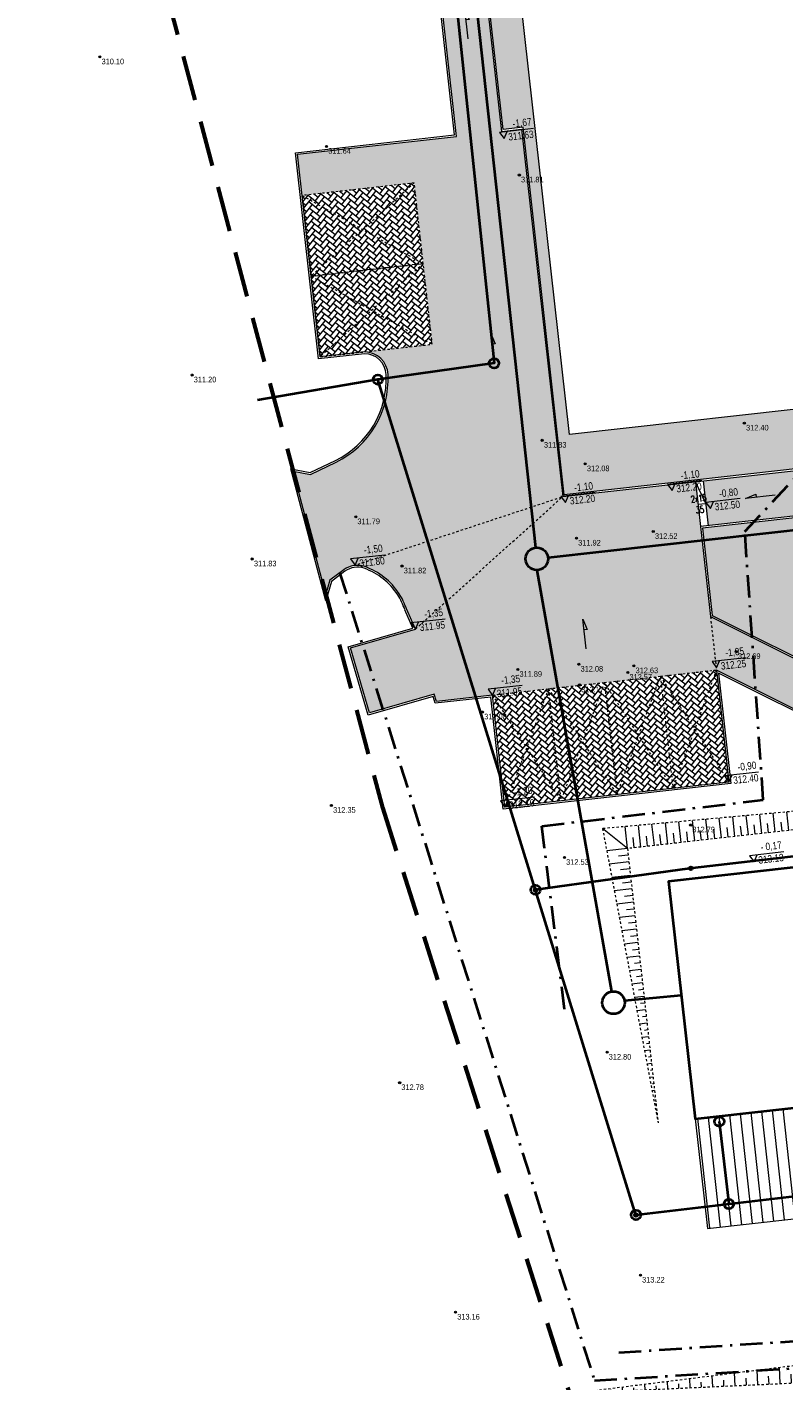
# Model space of a CAD drawing. Header units: metres. Extents: x 6550355 to 6577657, y 5511142 to 5548169.
# Tile 1 of 21: x 6550358 to 6550392, y 5511471 to 5511531. Entities that reach past the tile are written whole.
import ezdxf

# ---------------------------------------------------------------- set-up
doc = ezdxf.new("R2010")
doc.units = ezdxf.units.M
for name, pattern in [('13', [3.5, 2, -0.7, 0.1, -0.7]), ('HIDDEN', [9.524999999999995, 6.349999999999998, -3.174999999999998]), ('LTYPE_13', [100, 67, -33])]:
    doc.linetypes.add(name, pattern=pattern)
doc.layers.get('0').update_dxf_attribs({"lineweight": 0})
for name, color, linetype, lineweight in [('___AZ_BUDYNKI ISTNIEJĄCE', 7, 'Continuous', 15), ('___AZ_BUDYNKI PROJEKTOWANE', 7, 'Continuous', 40), ('___AZ_INSTALACJE', 7, 'Continuous', 40), ('___AZ_OPISY', 7, 'Continuous', 15), ('___AZ_PRZERYWANA', 203, 'HIDDEN', 9), ('___AZ_RZĘDNE PROJ.', 93, 'Continuous', 13), ('___AZ_UTWARDZENIE - KRESKOWANIE', 7, 'Continuous', 9), ('___AZ_UTWARDZENIE TERENU - ZARYS', 7, 'Continuous', 15), ('a_przerywana', 201, 'HIDDEN', 9), ('a_wymiarowanie', 8, 'Continuous', 13), ('wysokosci', 7, 'Continuous', 18)]:
    doc.layers.add(name, color=color, linetype=linetype, lineweight=lineweight)
doc.layers.add('___AZ_GRANICA TERENU', color=7, linetype='Continuous', lineweight=40, true_color=0x4f830c)
doc.layers.add('___AZ_ZIELEŃ', color=7, linetype='Continuous', lineweight=9, true_color=0x74a53b)
doc.styles.add('ARIAL', font='arial.ttf', dxfattribs={"width": 0.8})
doc.styles.get("Standard").update_dxf_attribs({"font": 'arial.ttf'})
pattern_1 = [(45.00000000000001, (15.00000011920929, 0), (3.108624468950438e-15, 28.7368195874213), [60.96000000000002, -20.32]), (135, (29.36839997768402, 14.36839997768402), (3.108624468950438e-15, 28.7368195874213), [60.96000000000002, -20.32])]

# ---------------------------------------------------------------- blocks, each defined once
blk = doc.blocks.new('RTPW01')
at = {"linetype": 'Continuous', "lineweight": 13}
blk.add_hatch(color=0, dxfattribs=at).paths.add_polyline_path([(0, -0.09055385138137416, 1), (0, 0.09055385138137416, 1)])
at = {"color": 0, "linetype": 'Continuous', "lineweight": 13}
blk.add_circle((0, 0), 0.09055385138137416, dxfattribs=at)
blk = doc.blocks.new('A$C35731F4E')
at = {"layer": 'wysokosci', "color": 1}
for p in [(3.230000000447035, -26.12999999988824), (13.28767113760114, -30.09939314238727), (21.83845570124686, -31.36836234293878), (7.320000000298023, -40.23999999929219), (31.82019876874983, -42.37478391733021), (22.85411416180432, -43.13610726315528), (24.7623152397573, -44.18045818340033), (14.58000000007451, -46.52999999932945), (27.78054070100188, -47.18087358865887), (24.37354305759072, -47.47764781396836), (9.990000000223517, -48.39999999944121), (16.63522546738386, -48.7120906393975), (31.46362391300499, -52.50930499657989), (21.77000000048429, -53.29999999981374), (24.48000000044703, -53.0699999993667), (26.65017691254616, -53.43110723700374), (26.91999999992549, -53.13999999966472), (24.51281203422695, -53.98882560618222), (20.2043696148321, -55.18812780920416), (13.5, -59.33000000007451), (29.44000000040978, -60.19999999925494), (23.83999999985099, -61.63999999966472), (25.73000000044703, -70.27999999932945), (16.53000000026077, -71.62999999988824), (27.20999999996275, -80.1699999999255), (19.00999999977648, -81.80999999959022)]:
    blk.add_point(p, dxfattribs=at)
at = {"layer": 'wysokosci', "color": 1, "linetype": 'Continuous', "xscale": 0.5, "yscale": 0.5, "zscale": 0.5}
for p in [(3.230000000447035, -26.12999999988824), (13.28767113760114, -30.09939314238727), (21.83845570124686, -31.36836234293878), (7.320000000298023, -40.23999999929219), (31.82019876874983, -42.37478391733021), (22.85411416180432, -43.13610726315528), (24.7623152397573, -44.18045818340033), (14.58000000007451, -46.52999999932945), (24.37354305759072, -47.47764781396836), (27.78054070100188, -47.18087358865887), (9.990000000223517, -48.39999999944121), (16.63522546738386, -48.7120906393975), (31.46362391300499, -52.50930499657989), (21.77000000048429, -53.29999999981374), (24.48000000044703, -53.0699999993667), (26.65017691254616, -53.43110723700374), (26.91999999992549, -53.13999999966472), (24.51281203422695, -53.98882560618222), (20.2043696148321, -55.18812780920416), (13.5, -59.33000000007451), (29.44000000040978, -60.19999999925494), (23.83999999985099, -61.63999999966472), (25.73000000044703, -70.27999999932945), (16.53000000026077, -71.62999999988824), (27.20999999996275, -80.1699999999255), (19.00999999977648, -81.80999999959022)]:
    blk.add_blockref('RTPW01', p, dxfattribs=at)
at = {"layer": 'wysokosci', "color": 1, "lineweight": 5, "width": 0.9}
for s, p in [('310.10', (3.305000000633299, -26.45500000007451)), ('311.64', (13.3626711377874, -30.42439314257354)), ('311.81', (21.91345570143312, -31.69336234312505)), ('311.20', (7.395000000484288, -40.56499999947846)), ('312.40', (31.8951987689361, -42.69978391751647)), ('311.83', (22.92911416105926, -43.46110726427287)), ('312.08', (24.83731523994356, -44.5054581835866)), ('311.79', (14.65500000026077, -46.85499999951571)), ('312.52', (27.85554070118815, -47.50587358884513)), ('311.92', (24.44854305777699, -47.80264781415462)), ('311.83', (10.06500000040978, -48.72499999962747)), ('311.82', (16.71022546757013, -49.03709063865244)), ('312.69', (31.53862391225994, -52.83430499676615)), ('311.89', (21.84499999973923, -53.625)), ('312.08', (24.5550000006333, -53.39499999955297)), ('312.63', (26.99500000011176, -53.46499999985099)), ('312.57', (26.72517691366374, -53.75610723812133)), ('312.17', (24.58781203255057, -54.3138256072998)), ('312.08', (20.27936961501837, -55.51312780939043)), ('312.35', (13.57500000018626, -59.65500000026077)), ('312.79', (29.51500000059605, -60.52499999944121)), ('312.53', (23.91500000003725, -61.96499999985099)), ('312.80', (25.8050000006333, -70.60499999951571)), ('312.78', (16.60500000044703, -71.9550000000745)), ('313.22', (27.28500000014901, -80.49499999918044)), ('313.16', (19.08499999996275, -82.13499999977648))]:
    blk.add_text(s, height=0.25, dxfattribs=at).set_placement(p)
blk = doc.blocks.new('A$C5D79304D')
at = {"layer": '___AZ_UTWARDZENIE - KRESKOWANIE', "true_color": 0x666666}
h = blk.add_hatch(dxfattribs=at)
h.set_pattern_fill('AR-HBONE', color=251, scale=0.3, angle=-7.951386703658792e-16)
h.set_pattern_definition([(45.00000000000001, (15.00000011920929, 0), (4.440892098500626e-15, 43.10522938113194), [91.44, -30.48]), (135, (36.55259990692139, 21.55259990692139), (4.440892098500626e-15, 43.10522938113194), [91.44000000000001, -30.48])])
edge = h.paths.add_edge_path()
edge.add_line((245.9840207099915, -1650.631226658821), (275.7888635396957, -1850.631226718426))
edge.add_line((275.7888637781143, -1850.631226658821), (1563.928498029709, -1850.631226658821))
edge.add_line((1563.92849779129, -1850.631226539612), (1563.928497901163, -3159.419151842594))
edge.add_line((1563.9284979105, -3159.419151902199), (853.9284978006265, -3159.419151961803))
edge.add_line((853.9284979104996, -3159.419151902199), (853.9284978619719, -3343.419151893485))
edge.add_line((853.9284980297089, -3343.419151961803), (1353.928497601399, -3343.419151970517))
edge.add_line((1353.928497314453, -3343.419151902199), (1353.928497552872, -4063.419151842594))
edge.add_line((1353.928497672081, -4063.419151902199), (1051.598039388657, -4063.419151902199))
edge.add_arc((1039.299083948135, -4167.684347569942), 104.9880722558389, -5.115907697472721e-13, 83.27256896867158, ccw=False)
edge.add_arc((734.8022977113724, -4149.481623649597), 409.8892394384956, 289.5663676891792, 357.4547212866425, ccw=False)
edge.add_line((872.0736011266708, -4535.701480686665), (752.3508771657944, -4577.321087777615))
edge.add_line((752.3508771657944, -4577.321087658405), (678.9381740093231, -4554.281351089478))
edge.add_line((678.9381740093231, -4554.281351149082), (761.2465462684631, -5112.391314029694))
edge.add_line((761.2465461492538, -5112.391314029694), (785.8141452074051, -5052.991798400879))
edge.add_line((785.8141452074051, -5052.991798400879), (852.9171494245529, -5013.820810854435))
edge.add_arc((903.3307222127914, -5100.183254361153), 99.99999981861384, 64.20278778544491, 120.273996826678, ccw=False)
edge.add_arc((816.2811270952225, -5280.25578558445), 300.0093707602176, 26.332809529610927, 64.20107842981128, ccw=False)
edge.add_line((1085.159295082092, -5147.176285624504), (1109.606093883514, -5217.26248395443))
edge.add_line((1109.606093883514, -5217.262484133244), (1139.554884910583, -5310.871558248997))
edge.add_line((1139.554885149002, -5310.871558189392), (843.9001257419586, -5361.746534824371))
edge.add_line((843.9001257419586, -5361.746534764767), (894.77510201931, -5657.401293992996))
edge.add_line((894.7751017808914, -5657.401294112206), (1190.429861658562, -5606.526319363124))
edge.add_line((1190.429861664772, -5606.526319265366), (1196.089911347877, -5639.419124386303))
edge.add_line((1196.089911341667, -5639.419124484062), (1446.089911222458, -5639.419124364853))
edge.add_line((1446.089911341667, -5639.419124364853), (2446.089911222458, -5639.419124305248))
edge.add_line((2446.089911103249, -5639.419124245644), (3485.928499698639, -6312.41912484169))
edge.add_line((3485.928499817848, -6312.41912484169), (3685.928499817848, -6312.419125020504))
edge.add_line((3685.928499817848, -6312.419125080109), (3685.928499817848, -4644.419124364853))
edge.add_line((3685.928499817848, -4644.419124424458), (3450.928499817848, -4644.42272746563))
edge.add_line((3450.928499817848, -4644.422727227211), (3450.928499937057, -4999.419124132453))
edge.add_line((3450.928499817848, -4999.419124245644), (3485.92849957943, -4999.419124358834))
edge.add_line((3485.92849957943, -4999.419124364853), (3485.928499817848, -6074.184926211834))
edge.add_line((3485.928499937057, -6074.184926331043), (2446.089911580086, -5401.184925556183))
edge.add_line((2446.089911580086, -5401.184925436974), (2446.089911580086, -4799.419124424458))
edge.add_line((2446.089911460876, -4799.419124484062), (1853.928497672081, -4799.419124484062))
edge.add_line((1853.92849779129, -4799.419124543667), (1853.92849779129, -3159.419152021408))
edge.add_line((1853.928497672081, -3159.419151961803), (1763.928497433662, -3159.419151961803))
edge.add_line((1763.928497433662, -3159.419152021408), (1763.92849779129, -1850.631226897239))
edge.add_line((1763.9284979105, -1850.631226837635), (1947.633176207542, -1850.631224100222))
edge.add_line((1947.633176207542, -1850.631224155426), (1947.633176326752, -1858.631226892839))
edge.add_line((1947.633176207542, -1858.631226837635), (1947.633175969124, -1859.419152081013))
edge.add_line((1947.633176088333, -1859.419151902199), (1993.928497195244, -2149.419151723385))
edge.add_line((1993.928497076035, -2149.419151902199), (1993.928497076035, -2154.419152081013))
edge.add_line((1993.928497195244, -2154.419151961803), (2413.92849779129, -2154.419151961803))
edge.add_line((2413.92849779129, -2154.419151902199), (2413.92849779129, -1259.419123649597))
edge.add_line((2413.928497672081, -1259.419123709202), (6813.428499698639, -1259.419123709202))
edge.add_line((6813.428499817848, -1259.419123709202), (6813.428500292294, -3249.422723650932))
edge.add_line((6813.428500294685, -3249.422723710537), (7063.432399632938, -3249.422723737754))
edge.add_line((7063.432399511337, -3249.422723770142), (7063.432399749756, -1059.422723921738))
edge.add_line((7063.432399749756, -1059.422723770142), (4421.928497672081, -1059.422723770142))
edge.add_line((4421.928497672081, -1059.422723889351), (4421.928497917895, -784.4849790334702))
edge.add_line((4421.928498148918, -784.4849789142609), (4621.928497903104, -784.4849789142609))
edge.add_line((4621.92849779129, -784.4849789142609), (4621.92849779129, -496.7372163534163))
edge.add_line((4621.92849779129, -496.7372164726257), (4121.92849779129, -460.2253903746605))
edge.add_line((4121.92849779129, -460.2253904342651), (4121.928497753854, -1059.422723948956))
edge.add_line((4121.9284979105, -1059.422723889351), (2213.928497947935, -1059.422723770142))
edge.add_line((2213.928497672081, -1059.422723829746), (2213.928497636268, -1650.631226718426))
edge.add_line((2213.928497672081, -1650.63122677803), (245.9840207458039, -1650.631226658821))
h.paths.add_polyline_path([(3485.928499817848, -6347.419125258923), (3685.928499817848, -6347.419125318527), (3685.928499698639, -6547.419124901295), (3485.928499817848, -6547.419125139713)])
h.paths.add_polyline_path([(2481.089911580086, -4799.419124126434), (3130.92849779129, -4799.419124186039), (3130.928497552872, -4999.419124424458), (2481.089911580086, -4999.419124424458)], flags=17)
h.paths.add_polyline_path([(3165.9284979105, -4529.419152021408), (3415.928499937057, -4529.419152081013), (3415.928500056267, -4999.419124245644), (3165.92849779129, -4999.419124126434)], flags=17)
h.paths.add_polyline_path([(3165.92849779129, -3549.419123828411), (3315.928497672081, -3549.419123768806), (3315.92849779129, -3579.419123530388), (3340.928497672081, -3579.419123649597), (3340.92849779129, -3742.419124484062), (3415.928499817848, -3742.419124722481), (3415.92849946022, -4354.419152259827), (3165.928497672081, -4354.419152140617)], flags=17)
h.paths.add_polyline_path([(3165.92849779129, -2874.419151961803), (3485.928499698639, -2874.419151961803), (3485.928499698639, -3234.419123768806), (3165.92849779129, -3234.419123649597)], flags=17)
h.paths.add_polyline_path([(3348.928497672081, -3304.419123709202), (4150.928499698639, -3304.419123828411), (4150.928499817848, -3469.419123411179), (3348.928497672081, -3469.419123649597)], flags=17)
edge = h.paths.add_edge_path()
edge.add_line((3895.928499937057, -3504.419123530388), (3895.928500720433, -3734.419124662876))
edge.add_line((3895.928500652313, -3734.419124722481), (5625.928499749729, -3734.419124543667))
edge.add_line((5625.928499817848, -3734.419124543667), (5625.928499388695, -4454.419124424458))
edge.add_line((5625.92849946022, -4454.419124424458), (5725.928499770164, -4454.419124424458))
edge.add_line((5725.92849957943, -4454.419124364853), (5725.928499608, -4744.419124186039))
edge.add_line((5725.928499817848, -4744.419124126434), (5120.928505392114, -4744.419124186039))
edge.add_line((5120.928505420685, -4744.419124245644), (5120.928506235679, -6795.419124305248))
edge.add_line((5120.92850625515, -6795.419124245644), (5270.928505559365, -6795.41912425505))
edge.add_line((5270.928505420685, -6795.419124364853), (5270.928505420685, -4894.419124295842))
edge.add_line((5270.928505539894, -4894.419124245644), (5875.928499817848, -4894.419124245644))
edge.add_line((5875.928499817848, -4894.419124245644), (5875.928500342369, -4454.419124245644))
edge.add_line((5875.928500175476, -4454.419124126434), (5975.928499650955, -4454.419124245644))
edge.add_line((5975.92849957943, -4454.419124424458), (5975.92849946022, -4100.695097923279))
edge.add_arc((6082.380986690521, -4103.675271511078), 106.4941944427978, 91.43010910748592, 178.3964040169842, ccw=False)
edge.add_line((6079.723155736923, -3997.214248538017), (6158.33080804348, -3997.214248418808))
edge.add_arc((6158.134976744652, -4097.328912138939), 100.1148552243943, 5.631647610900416, 89.88792566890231, ccw=False)
edge.add_line((6257.766612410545, -4087.504380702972), (6265.150799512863, -4162.72875136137))
edge.add_line((6265.150799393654, -4162.72875136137), (6855.469655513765, -4396.721863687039))
edge.add_arc((7315.840459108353, -3950.894449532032), 640.8614202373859, 191.9169717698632, 224.0805507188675, ccw=False)
edge.add_line((6688.790972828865, -4083.228502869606), (7070.92849957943, -4083.228503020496))
edge.add_line((7070.92849946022, -4083.22850304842), (7070.928499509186, -3479.419123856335))
edge.add_line((7070.92849957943, -3479.419123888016), (5600.928499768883, -3479.419123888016))
edge.add_line((5600.928499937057, -3479.419123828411), (5600.928499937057, -3304.419123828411))
edge.add_line((5600.928499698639, -3304.419123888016), (4640.928499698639, -3304.41912394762))
edge.add_line((4640.928499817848, -3304.419123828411), (4640.928499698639, -3469.419123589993))
edge.add_line((4640.928499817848, -3469.419123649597), (4675.928499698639, -3469.419123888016))
edge.add_line((4675.92849946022, -3469.41912394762), (4675.928499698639, -3504.41912406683))
edge.add_line((4675.928499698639, -3504.41912394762), (3895.928499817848, -3504.419123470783))
at = {"layer": '___AZ_UTWARDZENIE - KRESKOWANIE', "true_color": 0x3ca2e7}
h = blk.add_hatch(dxfattribs=at)
h.set_pattern_fill('AR-HBONE', color=153, scale=0.2, angle=-7.951386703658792e-16)
h.set_pattern_definition(pattern_1)
h.paths.add_polyline_path([(853.9284980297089, -3343.419151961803), (1353.92849779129, -3343.419151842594), (1353.928497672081, -4063.419151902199), (853.9284979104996, -4063.41915178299)])
at = {"layer": '___AZ_UTWARDZENIE - KRESKOWANIE', "true_color": 0x7a7a7a}
h = blk.add_hatch(dxfattribs=at)
h.set_pattern_fill('AR-HBONE', color=8, scale=0.2, angle=-7.951386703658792e-16)
h.set_pattern_definition(pattern_1)
h.paths.add_polyline_path([(1446.089911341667, -5639.419124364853), (2446.089911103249, -5639.419124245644), (2446.089911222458, -6139.419124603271), (1446.089911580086, -6139.419124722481)])
at = {"layer": '___AZ_UTWARDZENIE - KRESKOWANIE'}
h = blk.add_hatch(dxfattribs=at)
h.set_pattern_fill('ANSI31', color=256, scale=15, angle=45)
h.set_pattern_definition([(90, (1.192092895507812e-07, 0), (-47.62500000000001, 1.06581410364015e-14), [])])
h.paths.add_polyline_path([(4130.92849957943, -7607.419124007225), (2130.92849946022, -7607.419124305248), (2130.92849957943, -8097.419124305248), (5120.928499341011, -8097.419124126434), (5120.928499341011, -7947.419123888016), (4130.92849957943, -7947.419124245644)])
at = {"layer": '___AZ_ZIELEŃ'}
h = blk.add_hatch(dxfattribs=at)
h.set_pattern_fill('GRASS', color=256, scale=2.000000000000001, angle=-1.590277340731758e-15)
h.set_pattern_definition([(90, (1.192092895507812e-07, 1.192092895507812e-07), (-35.92102448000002, 35.92102448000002), [9.525000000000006, -62.31704896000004]), (45.00000000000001, (1.192092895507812e-07, 1.192092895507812e-07), (-35.92102448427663, 35.92102448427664), [9.525000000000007, -41.27500000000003]), (135, (1.192092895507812e-07, 1.192092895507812e-07), (-35.92102448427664, -35.92102448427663), [9.525000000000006, -41.27500000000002])])
h.paths.add_polyline_path([(1867.489242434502, -1859.419152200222), (1867.489242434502, -1858.631226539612), (1771.92849779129, -1858.631226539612), (1771.92849779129, -3151.419152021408), (1861.9284979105, -3151.419151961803), (1861.92849779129, -4791.419124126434), (3157.928497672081, -4791.419124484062), (3157.928497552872, -4529.419151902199), (1913.928497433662, -4529.419151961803), (1913.92849779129, -2154.419152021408), (1913.92849779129, -2149.419151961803), (1867.48924267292, -2149.419152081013)])
h.paths.add_polyline_path([(2421.92849779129, -1267.419123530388), (2421.9284979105, -2154.41915178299), (3207.92849779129, -2154.419151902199), (3207.928497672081, -2301.41915345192), (3485.928499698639, -2301.419153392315), (3485.92849957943, -1267.419123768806)])
h.paths.add_polyline_path([(2454.089911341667, -5007.419124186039), (2454.089911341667, -5396.833284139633), (3477.928499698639, -6059.477831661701), (3477.928500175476, -5007.419124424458)])
h.paths.add_polyline_path([(3693.928499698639, -4644.419124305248), (4130.928498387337, -4644.419124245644), (4130.928498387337, -6547.419124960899), (3693.928499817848, -6547.419124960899)])
h.paths.add_polyline_path([(4765.928501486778, -4644.419124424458), (4765.92849957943, -6095.419125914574), (5112.928505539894, -6095.419126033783), (5112.928505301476, -4736.419124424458), (5717.928499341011, -4736.419124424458), (5717.92849957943, -4462.419124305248), (5625.928499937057, -4462.419124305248), (5625.928499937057, -4644.419124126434)])
h.paths.add_polyline_path([(5608.928499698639, -3304.419123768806), (6405.928499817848, -3304.419123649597), (6405.928499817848, -3471.419123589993), (5608.92849957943, -3471.419123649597)])
h.paths.add_polyline_path([(3348.92849779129, -3504.419123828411), (3860.928499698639, -3504.419123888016), (3860.92849957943, -3734.41912484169), (3348.928497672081, -3734.41912484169)])
at = {"ltscale": 0.05}
blk.add_lwpolyline([(2446.089911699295, -4899.419124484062), (2481.089911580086, -4899.419124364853), (2446.089911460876, -4799.419124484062)], dxfattribs=at)
at = {"layer": '___AZ_BUDYNKI ISTNIEJĄCE'}
blk.add_lwpolyline([(1913.92849779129, -2154.419152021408), (3207.92849779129, -2154.419151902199), (3207.928497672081, -2551.419151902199), (3165.92849779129, -2551.419152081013), (3165.9284979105, -4529.419152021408), (1913.928497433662, -4529.419151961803)], close=True, dxfattribs=at)
at = {"layer": '___AZ_BUDYNKI PROJEKTOWANE'}
blk.add_lwpolyline([(3415.928499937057, -3734.419124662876), (3415.928499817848, -4644.419124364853), (4130.928499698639, -4644.419124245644), (4130.928498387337, -6547.419124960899), (2130.928499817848, -6547.419125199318), (2130.92849946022, -7607.419124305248), (4130.92849957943, -7607.419124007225), (4130.92849957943, -7947.419124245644), (5120.928499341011, -7947.419123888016), (5120.928505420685, -6095.419124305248), (4765.92849957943, -6095.419125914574), (4765.928501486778, -4644.419124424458), (5625.928499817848, -4644.419124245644), (5625.928499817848, -3734.419124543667)], close=True, dxfattribs=at)
at = {"layer": '___AZ_PRZERYWANA', "ltscale": 0.1}
for points in [[(853.9284977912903, -3703.419151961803), (1353.92849779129, -3703.419152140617), (1353.928497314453, -3343.419151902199), (853.9284979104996, -3343.419151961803), (853.9284977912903, -3703.419151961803)], [(853.9284979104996, -3343.419151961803), (1353.92849779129, -3703.419152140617), (853.928497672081, -4063.419151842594)], [(1353.928497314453, -3343.419151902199), (853.9284977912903, -3703.419151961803), (1353.928497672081, -4063.419151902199)], [(853.928497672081, -4063.419151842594), (1353.928497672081, -4063.419151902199), (1353.92849779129, -3703.419152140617), (853.9284977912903, -3703.419151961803), (853.928497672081, -4063.419151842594)], [(2446.089911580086, -5401.184925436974), (2446.089911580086, -5639.419124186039)], [(1446.089911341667, -5639.419124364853), (1696.089911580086, -5639.419124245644), (1696.089911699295, -6139.419124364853)], [(1446.089911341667, -5639.419124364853), (1696.089911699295, -6139.419124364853)], [(1696.089911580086, -5639.419124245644), (1446.089911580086, -6139.419124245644)], [(1696.089911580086, -5639.419124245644), (1946.089911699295, -5639.419124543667), (1946.089911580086, -6139.419124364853)], [(1696.089911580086, -5639.419124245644), (1946.089911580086, -6139.419124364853), (2196.089911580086, -5639.419124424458), (2446.089911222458, -6139.419124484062)], [(2446.089911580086, -5639.419124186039), (2196.089911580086, -6139.419124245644), (1946.089911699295, -5639.419124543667), (1696.089911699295, -6139.419124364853)], [(1946.089911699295, -5639.419124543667), (2196.089911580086, -5639.419124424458), (2196.089911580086, -6139.419124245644)], [(2196.089911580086, -5639.419124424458), (2446.089911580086, -5639.419124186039)]]:
    blk.add_lwpolyline(points, dxfattribs=at)
at = {"layer": '___AZ_PRZERYWANA', "color": 251, "ltscale": 0.1}
for points in [[(899.4249843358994, -5000.259557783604), (1853.92849779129, -4799.419124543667)], [(1139.554885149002, -5310.871558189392), (1853.92849779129, -4799.419124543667)]]:
    blk.add_lwpolyline(points, dxfattribs=at)
at = {"layer": '___AZ_RZĘDNE PROJ.'}
for points in [[(1662.708155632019, -2734.709802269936), (1662.70815551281, -2601.789991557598), (1676.590309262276, -2650.000603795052), (1662.7081553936, -2650.000603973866)], [(1907.336297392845, -3162.793973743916), (1754.892991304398, -3162.793973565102), (1771.927137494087, -3192.297980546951), (1788.961283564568, -3162.793973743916)], [(1617.168310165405, -4177.71799904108), (1617.168309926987, -4044.798188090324), (1631.050463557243, -4093.008800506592), (1617.168309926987, -4093.008800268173)], [(1998.889350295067, -4797.725466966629), (1846.446043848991, -4797.725467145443), (1863.4801902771, -4827.229474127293), (1880.514336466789, -4797.725467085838)], [(2474.590785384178, -4797.003602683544), (2322.147479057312, -4797.003602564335), (2339.181625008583, -4826.507609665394), (2356.21577167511, -4797.003602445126)], [(2635.005017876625, -4895.461429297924), (2482.56171131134, -4895.461429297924), (2499.595857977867, -4924.965436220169), (2516.630004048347, -4895.461429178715)], [(2791.590548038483, -4897.080475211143), (2658.670737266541, -4897.080475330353), (2706.881349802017, -4883.198321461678), (2706.881349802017, -4897.080475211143)], [(1040.662882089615, -4968.948581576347), (888.2195755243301, -4968.948581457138), (905.2537220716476, -4998.452588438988), (922.2878683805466, -4968.948581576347)], [(1274.964044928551, -5281.367551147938), (1122.520738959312, -5281.367551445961), (1139.554885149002, -5310.871558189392), (1156.589031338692, -5281.367551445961)], [(1882.312789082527, -5481.643893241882), (1882.312789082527, -5348.72408246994), (1896.194942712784, -5396.934694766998), (1882.312789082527, -5396.934694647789)], [(1582.236109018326, -5611.38919198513), (1429.79280257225, -5611.38919210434), (1446.826948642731, -5640.893199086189), (1463.86109495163, -5611.389192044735)], [(2583.347092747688, -5600.44308924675), (2430.903786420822, -5600.443089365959), (2447.937932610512, -5629.947096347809), (2464.97207903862, -5600.443089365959)], [(1581.499071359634, -6109.915117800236), (1429.05576479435, -6109.915117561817), (1446.089911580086, -6139.419124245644), (1463.124058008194, -6109.915117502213)], [(2581.499071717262, -6109.915117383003), (2429.055765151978, -6109.915117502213), (2446.089911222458, -6139.419124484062), (2463.124057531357, -6109.915117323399)], [(2653.269599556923, -6474.20967143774), (2500.826293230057, -6474.209671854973), (2517.860439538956, -6503.713678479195), (2534.894585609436, -6474.209671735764)]]:
    blk.add_lwpolyline(points, dxfattribs=at)
at = {"layer": '___AZ_UTWARDZENIE TERENU - ZARYS'}
for points in [[(1109.606093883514, -5217.262484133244), (1109.606093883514, -5217.262484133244, 0.06207187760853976), (1085.159295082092, -5147.176285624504, 0.1667517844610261), (946.8494514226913, -5010.149259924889, 0.2496580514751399), (852.9171494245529, -5013.82081091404), (785.8141452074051, -5052.991798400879), (761.2465461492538, -5112.391314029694), (678.9381740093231, -4554.281351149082), (752.3508771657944, -4577.321087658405), (872.0736011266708, -4535.701480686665, 0.3000838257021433), (1144.038107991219, -4174.911530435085, 0.4000718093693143), (1051.598039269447, -4063.419151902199), (853.928497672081, -4063.419151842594), (853.9284979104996, -3159.419151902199), (1563.928497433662, -3159.419151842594), (1563.92849779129, -1850.631226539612)], [(1101.784575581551, -5218.942914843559, 0.06207187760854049), (1077.989452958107, -5150.724998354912, 0.1667517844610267), (943.3677378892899, -5017.351875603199, 0.2496580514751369), (856.9502356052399, -5020.729806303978), (792.176127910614, -5058.541314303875), (757.5610636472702, -5142.233580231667), (669.1626391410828, -4542.828683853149), (752.2225502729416, -4568.896086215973), (869.4192712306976, -4528.154602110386, 0.3000809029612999), (1136.055446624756, -4174.384527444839, 0.3987651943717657), (1051.118486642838, -4071.419151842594), (845.9284974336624, -4071.419152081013), (845.9284977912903, -3151.419151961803), (1555.92849779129, -3151.419152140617), (1555.92849779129, -1858.631226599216), (276.9810572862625, -1858.631226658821)], [(1101.784575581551, -5218.942914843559, 0.06207187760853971), (1077.989452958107, -5150.724998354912, 0.1667517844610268), (943.3677378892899, -5017.351875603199, 0.2496580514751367), (856.9502356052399, -5020.729806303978), (792.176127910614, -5058.541314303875), (768.6391868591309, -5115.448905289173)]]:
    blk.add_lwpolyline(points, format="xyb", dxfattribs=at)
for points in [[(3157.928497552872, -4529.419151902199), (3157.928497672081, -4791.419124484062), (1861.92849779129, -4791.419124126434), (1861.9284979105, -3151.419151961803), (1771.92849779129, -3151.419152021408), (1771.92849779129, -1858.631226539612), (1947.633176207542, -1858.631226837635), (1947.633176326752, -1850.631226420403), (1763.9284979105, -1850.631226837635), (1763.928497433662, -3159.419152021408), (1853.928497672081, -3159.419151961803), (1853.92849779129, -4799.419124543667), (3165.928497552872, -4799.419124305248), (3165.9284979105, -4529.419152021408)], [(2446.089911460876, -4799.419124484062), (2446.089911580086, -4999.419124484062)], [(2481.089911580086, -4799.419124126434), (2481.089911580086, -4999.419124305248)], [(3485.928499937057, -6074.184926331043), (3485.92849957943, -4999.419124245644), (2446.089911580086, -4999.419124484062), (2446.089911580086, -5401.184925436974), (3485.928499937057, -6074.184926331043)], [(3477.928499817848, -6547.419125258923), (3477.928499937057, -6316.77076625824), (2454.089911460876, -5654.126219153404), (2454.089911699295, -6147.419124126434), (1438.089911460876, -6147.419124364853), (1438.089911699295, -5647.419124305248), (1189.348940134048, -5647.419124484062), (1183.902400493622, -5615.76711088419), (888.2476408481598, -5666.642087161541), (834.6593327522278, -5355.219073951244), (1129.132134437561, -5304.547483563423), (1101.986556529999, -5219.700238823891)], [(3485.928499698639, -6547.419125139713), (3485.928499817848, -6312.41912484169), (2446.089911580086, -5639.419124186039), (2446.089911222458, -6139.419124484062), (1446.089911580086, -6139.419124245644), (1446.089911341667, -5639.419124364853), (1196.089911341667, -5639.419124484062), (1190.429861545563, -5606.526318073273), (894.7751017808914, -5657.401294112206), (843.9001257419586, -5361.746534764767), (1139.554885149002, -5310.871558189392), (1109.606093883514, -5217.262484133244)], [(2130.92849946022, -7607.419124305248), (2130.92849957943, -8097.419124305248), (5120.928499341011, -8097.419124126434), (5120.928499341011, -7947.419123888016)]]:
    blk.add_lwpolyline(points, dxfattribs=at)
blk.add_lwpolyline([(3477.928499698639, -6059.477831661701), (3477.928499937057, -5007.419124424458), (2454.089911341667, -5007.419124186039), (2454.089911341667, -5396.833284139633)], close=True, dxfattribs=at)
at = {"layer": '___AZ_OPISY', "ltscale": 0.05, "insert": (2452.385130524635, -4899.419124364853), "char_height": 30.00000000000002, "width": 73.55599497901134, "attachment_point": 5}
blk.add_mtext('{\\Fsimplex|c238;\\W0.7;2x15\\P35 }', dxfattribs=at)
at = {"layer": '___AZ_RZĘDNE PROJ.', "char_height": 33.00000000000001, "width": 237.1077050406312, "attachment_point": 3, "style": 'ARIAL'}
for s, insert in [('-1,67  ', (1901.28710103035, -3114.27564239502)), ('311.63\\P  ', (1904.325589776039, -3170.251595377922)), ('-1,10  ', (1992.840153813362, -4749.207135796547)), ('312.20\\P  ', (2471.580077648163, -4804.461224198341)), ('-1,10  ', (2468.541588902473, -4748.485271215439)), ('312.20\\P  ', (1995.87864279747, -4805.183088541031)), ('-0,80  ', (2628.95582139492, -4846.943097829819)), ('-1,50  ', (1034.613685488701, -4920.430250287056)), ('312.50\\P  ', (2631.994310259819, -4902.919050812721)), ('311.80\\P  ', (1037.65217423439, -4976.406203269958)), ('-1,35  ', (1268.914848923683, -5232.849220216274)), ('311.95\\P  ', (1271.953337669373, -5288.825172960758)), ('-1,35  ', (1576.186912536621, -5562.870860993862)), ('-1,05\\P  ', (2577.297895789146, -5551.924758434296)), ('311.95\\P  ', (1579.225400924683, -5618.846813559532)), ('312.25\\P  ', (2580.336384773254, -5607.90071117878)), ('-1,20  ', (1575.449875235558, -6061.39678633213)), ('-0,90  ', (2575.449875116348, -6061.396786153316)), ('312.10\\P  ', (1578.488364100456, -6117.372739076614)), ('312.40\\P  ', (2578.48836350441, -6117.372739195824)), ('- 0,17\\P  ', (2647.220403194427, -6425.691340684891)), ('313.13\\P  ', (2650.258891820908, -6481.667293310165))]:
    blk.add_mtext(s, dxfattribs=dict(at, insert=insert))
blk = doc.blocks.new('A$C5B26119D')
at = {"layer": 'a_przerywana', "color": 7, "ltscale": 0.1}
for points in [[(-675.9836349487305, -2208.75497418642), (3456.293305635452, -2479.440172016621), (3461.679577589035, 1472.488295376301)], [(-675.9836349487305, -2208.75497418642), (3156.729532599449, -2159.174269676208), (3461.679577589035, 1472.488295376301)], [(1347.000000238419, 230.6483587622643), (-265, 264.9999999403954), (-165, -1059.999999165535), (-165, -1059.999999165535)], [(1355.000000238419, 165.0000000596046), (-165, 165.0000000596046), (-165, -1059.999999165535)]]:
    blk.add_lwpolyline(points, dxfattribs=at)
at = {"layer": 'a_wymiarowanie', "color": 7}
for points in [[(3454.788294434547, 1390.419724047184), (3461.567709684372, 1390.410484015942)], [(3460.263536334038, 1440.412307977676), (3461.635857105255, 1440.410437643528)], [(3455.849152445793, 1340.418231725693), (3461.499562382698, 1340.410530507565)], [(3446.392265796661, 1290.431074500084), (3461.431415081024, 1290.410576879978)], [(3451.434768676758, 1240.424155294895), (3461.36326777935, 1240.410623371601)], [(3437.996237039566, 1190.442424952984), (3461.295120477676, 1190.410669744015)], [(3429.600208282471, 1090.453775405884), (3461.158825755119, 1090.410762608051)], [(3447.020384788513, 1140.430079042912), (3461.226973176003, 1140.410716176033)], [(3442.606000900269, 1040.436002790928), (3461.090678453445, 1040.410809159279)], [(3421.204179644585, 990.4651258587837), (3461.022531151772, 990.4108554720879)], [(3438.191616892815, 940.4419265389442), (3460.954383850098, 940.4109020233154)], [(3412.808150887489, 890.4764763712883), (3460.886236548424, 890.4109484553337)], [(3404.412122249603, 790.4878267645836), (3460.749941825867, 790.4110413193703)], [(3433.777233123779, 840.4478501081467), (3460.818089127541, 840.410994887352)], [(3429.362849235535, 740.453773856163), (3460.681794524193, 740.4110877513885)], [(3396.016093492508, 690.4991773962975), (3460.613647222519, 690.4111341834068)], [(3424.94846534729, 640.4596975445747), (3460.545499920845, 640.4111806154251)], [(3387.620064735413, 590.5105276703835), (3460.477352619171, 590.4112270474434)], [(3379.224036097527, 490.521878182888), (3460.341057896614, 490.4113200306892)], [(3420.534081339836, 540.4656212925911), (3460.409205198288, 540.4112734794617)], [(3416.119697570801, 440.4715449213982), (3460.272910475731, 440.4113663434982)], [(3370.828007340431, 390.533228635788), (3460.204763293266, 390.4114128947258)], [(3411.705313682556, 340.4774686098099), (3460.136615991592, 340.4114593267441)], [(-165, 165.0000000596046), (-265, 264.9999999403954)], [(-165, 165.0000000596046), (-165, 262.8690048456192)], [(-105, 164.9999999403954), (-105, 261.5904078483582)], [(-45, 165.0000000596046), (-45, 260.3118107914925)], [(14.99999988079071, 165.0000000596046), (15, 259.0332136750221)], [(75, 164.9999999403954), (75, 257.7546166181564)], [(135, 165.0000000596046), (135, 256.4760195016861)], [(195, 165.0000000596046), (195, 255.1974224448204)], [(255, 164.9999998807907), (255, 253.9188253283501)], [(315, 165), (315.0000001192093, 252.6402282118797)], [(375, 165), (375, 251.3616312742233)], [(435, 164.9999998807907), (434.9999998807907, 250.0830342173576)], [(495, 165), (495, 248.8044371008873)], [(555, 165), (555, 247.525839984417)], [(615.0000001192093, 165), (615, 246.2472430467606)], [(675, 165), (675, 244.9686459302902)], [(735, 165), (735, 243.6900488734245)], [(794.9999998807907, 165), (795, 242.4114517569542)], [(855, 165), (855, 241.1328546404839)], [(3362.431978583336, 290.5445792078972), (3460.068468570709, 290.4115057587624)], [(3407.290929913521, 240.4833922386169), (3460.000321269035, 240.4115521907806)], [(-135, 164.9999999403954), (-135, 211.0008504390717)], [(-75, 164.9999999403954), (-75, 210.557863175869)], [(-15, 164.9999999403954), (-15, 210.114875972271)], [(45.00000011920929, 164.9999999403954), (45, 209.6718887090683)], [(105, 164.9999999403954), (105, 209.2289014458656)], [(165, 164.9999999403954), (165, 208.7859141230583)], [(225, 165.0000000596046), (225, 208.3429268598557)], [(285, 164.9999999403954), (285, 207.899939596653)], [(345, 164.9999999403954), (345, 207.456952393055)], [(405, 165.0000000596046), (405, 207.0139651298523)], [(465, 164.9999999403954), (465, 206.5709777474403)], [(525, 164.9999999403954), (525, 206.1279904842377)], [(584.9999998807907, 165.0000000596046), (584.9999998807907, 205.685003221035)], [(645, 164.9999999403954), (645, 205.242016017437)], [(704.9999998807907, 164.9999999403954), (705.0000001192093, 204.7990287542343)], [(765, 165.0000000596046), (765, 204.3560413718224)], [(825, 164.9999999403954), (825, 203.9130542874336)], [(885, 164.9999999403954), (885, 203.4700669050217)], [(915, 165), (915, 239.8542575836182)], [(945, 165.0000000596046), (945, 203.027079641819)], [(975, 165), (974.9999998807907, 238.5756605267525)], [(1005, 164.9999999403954), (1004.999999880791, 202.584092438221)], [(1035, 165), (1035.000000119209, 237.2970634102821)], [(1065, 164.9999999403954), (1065, 202.1411051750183)], [(1095, 165), (1095, 236.0184664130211)], [(1125, 165.0000000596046), (1125.000000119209, 201.6981179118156)], [(1155, 165), (1155, 234.7398693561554)], [(1185.000000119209, 164.9999999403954), (1185, 201.2551305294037)], [(1215, 164.9999999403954), (1215, 233.4612722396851)], [(1245, 164.9999999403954), (1245, 200.812143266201)], [(1275, 164.9999999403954), (1275, 232.1826751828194)], [(1305, 165.0000000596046), (1305, 200.369156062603)], [(1335, 164.9999999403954), (1335, 230.9040781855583)], [(3354.03594994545, 190.5559296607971), (3459.932173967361, 190.4115986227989)], [(-165, 165.0000000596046), (-257.4528301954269, 164.9999999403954)], [(-165.0000001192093, 135), (-208.0655438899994, 135)], [(3402.876545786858, 140.4893160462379), (3459.864026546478, 140.4116450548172)], [(-165, 104.9999999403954), (-252.9245283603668, 105.0000000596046)], [(-165, 74.99999994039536), (-205.9032572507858, 75)], [(3345.639921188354, 90.56728011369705), (3459.795879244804, 90.41169148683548)], [(-165, 45.00000005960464), (-248.3962264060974, 45)], [(-165, 15), (-203.7409703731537, 14.99999994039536)], [(3398.462162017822, 40.49523967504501), (3457.478874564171, 40.41480308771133)], [(-164.9999998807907, -15.00000005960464), (-243.8679245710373, -14.99999994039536)], [(-165, -44.99999994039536), (-201.5786837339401, -45.00000005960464)], [(3337.243892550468, -9.421369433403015), (3457.410727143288, -9.585150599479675)], [(3394.047778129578, -59.49883657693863), (3457.342579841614, -59.58510404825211)], [(-165, -75.00000005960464), (-239.3396227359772, -75)], [(-165, -105), (-199.416396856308, -105.0000000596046)], [(3328.847863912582, -109.4100189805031), (3457.274432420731, -109.5850577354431)], [(-165, -135.0000000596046), (-234.8113206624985, -134.9999999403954)], [(-165, -164.9999999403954), (-197.2541103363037, -165.0000000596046)], [(3389.633394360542, -159.4929130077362), (3457.206285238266, -159.5850111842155)], [(-164.9999998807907, -195), (-230.2830188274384, -195)], [(-165, -225), (-195.0918235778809, -224.9999999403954)], [(3320.451835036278, -209.3986685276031), (3457.138137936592, -209.5849648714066)], [(-165, -255.0000000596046), (-225.7547169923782, -254.9999999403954)], [(-165, -285.0000000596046), (-192.929536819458, -284.9999999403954)], [(3385.219010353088, -259.4869892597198), (3457.069990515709, -259.584918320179)], [(-165, -315), (-221.2264151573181, -315)], [(-165, -345.0000000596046), (-190.7672500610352, -344.9999999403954)], [(3312.055806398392, -309.3873180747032), (3457.001843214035, -309.5848718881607)], [(3380.804626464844, -359.4810655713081), (3456.933695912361, -359.5848254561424)], [(-164.9999998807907, -374.9999999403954), (-216.6981132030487, -374.9999999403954)], [(-165, -404.9999999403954), (-188.6049634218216, -405)], [(3303.659777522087, -409.3759675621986), (3456.865548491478, -409.5847790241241)], [(-165, -435), (-212.1698113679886, -435)], [(-165, -465.0000000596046), (-186.4426766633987, -465)], [(3376.390242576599, -459.4751418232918), (3456.797401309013, -459.5847325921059)], [(-165, -495.0000000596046), (-207.6415094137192, -494.9999999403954)], [(-165, -525), (-184.2803899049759, -525)], [(3295.264006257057, -509.3615524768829), (3458.978115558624, -509.5846861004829)], [(-165, -555), (-203.1132074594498, -555)], [(-165, -585.0000000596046), (-182.1181032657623, -585.0000000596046)], [(3371.975993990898, -559.4661532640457), (3458.90996825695, -559.5846397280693)], [(-165, -614.9999999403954), (-198.5849056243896, -614.9999999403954)], [(-165, -645.0000001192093), (-179.9558163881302, -644.9999999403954)], [(3286.867977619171, -609.3502019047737), (3458.841820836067, -609.5845932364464)], [(3367.561610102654, -659.4602296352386), (3458.773673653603, -659.5845468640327)], [(-165, -675), (-194.0566037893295, -675)], [(-165, -705.0000000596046), (-177.7935297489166, -704.9999999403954)], [(3278.471948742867, -709.3388513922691), (3458.705526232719, -709.5845002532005)], [(-165, -734.9999999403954), (-189.5283017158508, -734.9999999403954)], [(-165, -765), (-175.6312429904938, -764.9999999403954)], [(3363.147226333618, -759.4543058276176), (3458.637378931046, -759.5844539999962)], [(-165.0000001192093, -795), (-184.9999998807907, -795)], [(-165, -825.0000000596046), (-173.4689563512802, -824.9999999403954)], [(3270.07592010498, -809.3275009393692), (3458.569231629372, -809.5844074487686)], [(-165, -855.0000000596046), (-180.4716980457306, -854.9999999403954)], [(-165, -885), (-171.3066695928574, -884.9999999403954)], [(3358.732842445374, -859.4483821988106), (3458.501084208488, -859.5843611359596)], [(-165, -915.0000000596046), (-175.9433960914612, -915)], [(-165, -944.9999999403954), (-169.1443828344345, -945)], [(3261.679891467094, -909.3161504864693), (3458.432936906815, -909.584314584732)], [(3354.31845843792, -959.4424584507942), (3458.36478972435, -959.5842682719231)], [(-165.0000001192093, -974.9999999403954), (-171.4150942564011, -974.9999999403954)], [(-165, -1005), (-166.9820961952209, -1005)], [(3253.283862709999, -1009.304800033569), (3458.296642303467, -1009.584221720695)], [(-165, -1035.000000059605), (-166.8867924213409, -1034.999999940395)], [(3349.904074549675, -1059.436534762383), (3458.228495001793, -1059.584175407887)], [(3244.887834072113, -1109.293449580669), (3458.160347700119, -1109.584128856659)], [(3345.48969078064, -1159.430611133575), (3458.092200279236, -1159.584082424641)], [(3236.491805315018, -1209.282099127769), (3458.024052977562, -1209.584035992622)], [(3341.075306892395, -1259.424687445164), (3457.955905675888, -1259.583989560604)], [(3228.095776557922, -1309.27074867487), (3457.887758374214, -1309.583943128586)], [(3336.66092300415, -1359.418763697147), (3457.81961107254, -1359.583896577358)], [(3219.699747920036, -1409.25939822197), (3457.751463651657, -1409.583850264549)], [(3332.246539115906, -1459.412839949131), (3457.683316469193, -1459.583803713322)], [(3211.303719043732, -1509.24804776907), (3457.615169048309, -1509.583757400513)], [(3327.832155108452, -1559.406916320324), (3457.547021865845, -1559.583710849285)], [(3202.907690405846, -1609.23669719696), (3457.478874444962, -1609.583664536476)], [(3323.417771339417, -1659.400992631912), (3457.410727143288, -1659.583617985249)], [(3194.51166176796, -1709.225346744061), (3457.342579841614, -1709.58357155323)], [(3319.003387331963, -1759.395068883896), (3457.27443253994, -1759.583525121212)], [(3186.115633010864, -1809.213996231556), (3457.206285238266, -1809.583478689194)], [(3314.589003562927, -1859.389145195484), (3457.138137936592, -1859.583432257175)], [(3177.719604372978, -1909.20264595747), (3457.069990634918, -1909.583385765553)], [(3310.174619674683, -1959.383221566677), (3457.001843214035, -1959.583339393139)], [(3169.323575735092, -2009.191295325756), (3456.933695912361, -2009.583292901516)], [(3305.760235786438, -2059.377297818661), (3456.865548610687, -2059.583246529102)], [(2956.130915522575, -2161.769251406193), (2937.54774582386, -2445.459694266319)], [(3056.430224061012, -2160.471760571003), (3037.333888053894, -2451.996195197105)], [(3156.729532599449, -2159.174269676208), (3137.120030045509, -2458.532696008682)], [(3156.729532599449, -2159.174269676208), (3456.293305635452, -2479.440172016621)], [(3156.729532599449, -2159.174269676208), (3456.729254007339, -2159.58315372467)], [(3160.927546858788, -2109.179944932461), (3456.797401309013, -2109.583200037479)], [(-504.6196639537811, -2213.012132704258), (-505.0741568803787, -2219.95041590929)], [(-454.0455729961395, -2205.883941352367), (-455.1810858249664, -2223.218666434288)], [(-404.5681644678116, -2215.497690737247), (-405.2880148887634, -2226.486916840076)], [(-353.7462644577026, -2204.586450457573), (-355.3949438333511, -2229.755167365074)], [(-304.516664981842, -2217.983248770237), (-305.5018726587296, -2233.023417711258)], [(-253.446956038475, -2203.288959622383), (-255.6088016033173, -2236.291668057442)], [(-204.4651654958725, -2220.468806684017), (-205.7157304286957, -2239.559918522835)], [(-153.1476476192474, -2201.991468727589), (-155.8226594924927, -2242.828168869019)], [(-52.84833896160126, -2200.693977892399), (-56.03651738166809, -2249.364669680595)], [(47.45096945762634, -2199.396486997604), (43.7496246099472, -2255.901170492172)], [(147.7502778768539, -2198.09899610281), (143.5357668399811, -2262.437671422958)], [(248.0495864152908, -2196.801505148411), (243.3219089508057, -2268.974172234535)], [(348.3488949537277, -2195.504014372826), (343.1080510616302, -2275.510672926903)], [(448.6482033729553, -2194.206523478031), (442.8941930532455, -2282.04717373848)], [(548.9475119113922, -2192.909032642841), (542.6803351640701, -2288.583674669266)], [(649.2468203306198, -2191.611541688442), (642.466477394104, -2295.120175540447)], [(749.5461287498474, -2190.314050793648), (742.2526195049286, -2301.656676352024)], [(849.8454374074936, -2189.016559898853), (842.0387614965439, -2308.193177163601)], [(950.1447458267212, -2187.719069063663), (941.8249037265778, -2314.729677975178)], [(1050.444054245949, -2186.421578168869), (1041.611045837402, -2321.266178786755)], [(1150.743362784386, -2185.124087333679), (1141.397187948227, -2327.802679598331)], [(1251.042671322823, -2183.826596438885), (1241.183329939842, -2334.339180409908)], [(1351.34197974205, -2182.529105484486), (1340.969472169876, -2340.875681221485)], [(1451.641288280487, -2181.231614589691), (1440.755614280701, -2347.412182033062)], [(1551.940596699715, -2179.934123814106), (1540.541756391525, -2353.948682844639)], [(1652.239905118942, -2178.636632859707), (1640.327898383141, -2360.485183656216)], [(1752.539213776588, -2177.339142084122), (1740.114040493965, -2367.021684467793)], [(1852.838522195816, -2176.041651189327), (1839.900182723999, -2373.558185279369)], [(1953.137830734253, -2174.744160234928), (1939.686324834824, -2380.094686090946)], [(2053.437139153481, -2173.446669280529), (2039.472466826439, -2386.631186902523)], [(2153.736447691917, -2172.149178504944), (2139.258609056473, -2393.167687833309)], [(2254.035756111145, -2170.851687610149), (2239.044751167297, -2399.704188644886)], [(2354.335064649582, -2169.55419677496), (2338.830893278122, -2406.240689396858)], [(2454.634373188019, -2168.256705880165), (2438.617035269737, -2412.777190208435)], [(2554.933681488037, -2166.959214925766), (2538.403177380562, -2419.313691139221)], [(2655.232990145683, -2165.661724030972), (2638.189319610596, -2425.850191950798)], [(2755.532298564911, -2164.364233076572), (2737.975461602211, -2432.386692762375)], [(2855.831607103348, -2163.066742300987), (2837.761603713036, -2438.923193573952)], [(-104.4136658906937, -2222.954364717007), (-105.9295885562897, -2246.096419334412)], [(-4.362166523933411, -2225.439922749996), (-6.143446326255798, -2252.632920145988)], [(95.68933320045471, -2227.925480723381), (93.64269578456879, -2259.169420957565)], [(195.740832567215, -2230.41103887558), (193.4288378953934, -2265.705921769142)], [(295.7923321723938, -2232.89659678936), (293.2149798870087, -2272.242422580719)], [(395.8438315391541, -2235.38215482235), (393.0011221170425, -2278.778923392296)], [(495.8953311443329, -2237.86771273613), (492.7872642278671, -2285.315424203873)], [(595.9468305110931, -2240.353270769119), (592.5734062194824, -2291.85192501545)], [(695.998330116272, -2242.838828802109), (692.3595484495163, -2298.388425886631)], [(796.0498296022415, -2245.324386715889), (792.1456904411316, -2304.924926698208)], [(896.1013292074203, -2247.809944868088), (891.9318326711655, -2311.461427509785)], [(996.1528285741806, -2250.295502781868), (991.71797478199, -2317.997928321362)], [(1096.204328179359, -2252.781060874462), (1091.504116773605, -2324.534429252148)], [(1196.25582754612, -2255.266618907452), (1191.290259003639, -2331.070930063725)], [(1296.307327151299, -2257.752176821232), (1291.076401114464, -2337.607430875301)], [(1396.358826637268, -2260.237734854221), (1390.862543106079, -2344.143931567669)], [(1496.410326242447, -2262.723292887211), (1490.648685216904, -2350.680432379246)], [(1596.461825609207, -2265.2088509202), (1590.434827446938, -2357.216933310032)], [(1696.513325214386, -2267.694408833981), (1690.220969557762, -2363.753434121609)], [(1796.564824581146, -2270.17996686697), (1790.007111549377, -2370.289934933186)], [(1896.616324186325, -2272.66552489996), (1889.793253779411, -2376.826435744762)], [(1996.667823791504, -2275.15108281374), (1989.579395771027, -2383.36293643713)], [(2096.719323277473, -2277.636640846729), (2089.36553800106, -2389.899437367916)], [(2196.770822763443, -2280.122198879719), (2189.151679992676, -2396.435938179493)], [(2296.822322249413, -2282.607756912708), (2288.9378221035, -2402.97243899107)], [(2396.873821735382, -2285.093314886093), (2388.723964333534, -2409.508939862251)], [(2496.925321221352, -2287.578872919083), (2488.510106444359, -2416.045440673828)], [(2596.97682082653, -2290.064430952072), (2588.296248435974, -2422.581941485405)], [(2697.0283203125, -2292.549988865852), (2688.082390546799, -2429.118442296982)], [(2797.07981979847, -2295.035547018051), (2787.868532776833, -2435.654943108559)], [(2897.131319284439, -2297.521104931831), (2887.654674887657, -2442.191443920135)], [(2997.182818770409, -2300.006662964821), (2987.440816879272, -2448.727944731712)], [(3097.234318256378, -2302.49222099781), (3087.226959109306, -2455.264445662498)]]:
    blk.add_lwpolyline(points, dxfattribs=at)
blk = doc.blocks.new('A$C78D139E7')
at = {"layer": '___AZ_INSTALACJE', "color": 36, "linetype": 'Continuous', "true_color": 0x8a4500}
for p, q in [((-17.33900535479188, -4.089047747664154), (-13.48144887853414, -39.25603699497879)), ((-12.9300418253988, -39.69735554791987), (6.686747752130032, -37.4983494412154)), ((-13.42692962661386, -40.25305575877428), (-10.11542258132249, -58.94846074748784)), ((-9.536254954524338, -59.35149418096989), (-7.020531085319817, -59.1042226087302))]:
    blk.add_line(p, q, dxfattribs=at)
at = {"layer": '___AZ_INSTALACJE', "color": 98, "linetype": 'Continuous', "true_color": 0x003300}
for p, q in [((12.07635543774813, -51.34831957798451), (-6.526161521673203, -53.47222749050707)), ((-6.660356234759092, -53.48925788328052), (-13.48497072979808, -54.44254491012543)), ((-5.336158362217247, -64.71451612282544), (-4.907587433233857, -68.37058983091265))]:
    blk.add_line(p, q, dxfattribs=at)
for points in [[(0.3351647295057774, 0.4135140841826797), (-18.44444652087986, -1.401459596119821), (-15.3262212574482, -31.08022263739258), (-20.48284821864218, -31.800760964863)], [(-9.030617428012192, -68.86412423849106), (-20.48285089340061, -31.80076127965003), (-25.82204324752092, -32.71016142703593)], [(13.58733337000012, -66.20587323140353), (-9.030617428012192, -68.86412423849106)]]:
    blk.add_lwpolyline(points, dxfattribs=at)
at = {"layer": '___AZ_INSTALACJE', "color": 142, "linetype": '13', "ltscale": 0.5, "true_color": 0x008ebd}
blk.add_lwpolyline([(-22.1787008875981, -40.3540752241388), (-10.87456846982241, -76.2049858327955), (28.58179632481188, -73.78159230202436), (24.60679208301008, -34.47092434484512), (30.09150984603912, -33.25968771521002), (28.93334927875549, -27.3498858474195)], dxfattribs=at)
at = {"layer": '___AZ_INSTALACJE', "color": 40, "linetype": '13', "ltscale": 0.5, "true_color": 0xf6da09}
for points in [[(-12.20365591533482, -59.73065562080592), (-13.21041258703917, -51.60906496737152), (-3.383947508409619, -50.44744223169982), (-4.200346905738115, -38.54512874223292), (-0.3776459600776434, -34.44564814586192), (-0.4979733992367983, -33.58947393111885)], [(-9.797569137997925, -74.96039175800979), (27.34664310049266, -72.54242298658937), (25.32544204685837, -49.54094058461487)]]:
    blk.add_lwpolyline(points, dxfattribs=at)
at = {"layer": '___AZ_INSTALACJE', "color": 98, "linetype": 'Continuous', "true_color": 0x003300}
for centre, radius in [((-15.32621665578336, -31.08022199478), 0.2125), ((-20.48284821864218, -31.800760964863), 0.2125), ((-6.593365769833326, -53.47990041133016), 0.06764085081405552), ((-13.48771346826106, -54.43394367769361), 0.2125), ((-13.48667460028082, -54.44278297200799), 0.06764085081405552), ((-5.336158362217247, -64.71451612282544), 0.2125), ((-4.907587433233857, -68.37058983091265), 0.2125), ((-9.031650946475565, -68.85528431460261), 0.2125), ((-9.030614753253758, -68.86412392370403), 0.06764085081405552)]:
    blk.add_circle(centre, radius, dxfattribs=at)
at = {"layer": '___AZ_INSTALACJE', "color": 36, "linetype": 'Continuous', "true_color": 0x8a4500}
for centre in [(-13.42692962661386, -39.75305575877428), (-10.02821534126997, -59.44079691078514)]:
    blk.add_circle(centre, 0.5, dxfattribs=at)

msp = doc.modelspace()

# ---------------------------------------------------------------- linework, layer by layer
at = {"layer": '___AZ_GRANICA TERENU', "linetype": 'LTYPE_13', "lineweight": 60, "ltscale": 0.03}
msp.add_lwpolyline([(6550361.041374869, 5511561.174625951), (6550358.431374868, 5511556.004625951), (6550374.201374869, 5511496.574625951), (6550382.651374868, 5511470.104625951), (6550393.291374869, 5511418.824625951), (6550452.861374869, 5511427.644625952), (6550449.151374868, 5511473.334625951), (6550424.551374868, 5511472.034625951), (6550420.151374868, 5511511.844625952), (6550425.993069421, 5511513.414487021), (6550423.651374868, 5511522.064625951), (6550440.381374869, 5511517.534625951), (6550432.201374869, 5511557.274625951), (6550398.611374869, 5511555.974625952), (6550393.681374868, 5511556.174625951), (6550379.971374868, 5511556.694625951), (6550361.041374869, 5511561.174625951)], dxfattribs=at)

# ---------------------------------------------------------------- block references
msp.add_blockref('A$C78D139E7', (6550394.475030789, 5511547.365281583))
at = {"layer": '___AZ_OPISY', "ltscale": 0.05}
msp.add_blockref('A$C35731F4E', (6550358.431374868, 5511556.004625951), dxfattribs=at)
at = {"layer": '___AZ_OPISY', "ltscale": 0.05, "xscale": 0.01, "yscale": 0.01, "zscale": 0.01, "rotation": 6.385108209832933}
msp.add_blockref('A$C5D79304D', (6550358.431374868, 5511556.004625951), dxfattribs=at)
at = {"layer": 'a_wymiarowanie', "xscale": 0.01, "yscale": 0.01, "zscale": 0.01, "rotation": 6.385108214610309}
msp.add_blockref('A$C5B26119D', (6550386.889901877, 5511493.306399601), dxfattribs=at)

doc.saveas('drawing.dxf')
